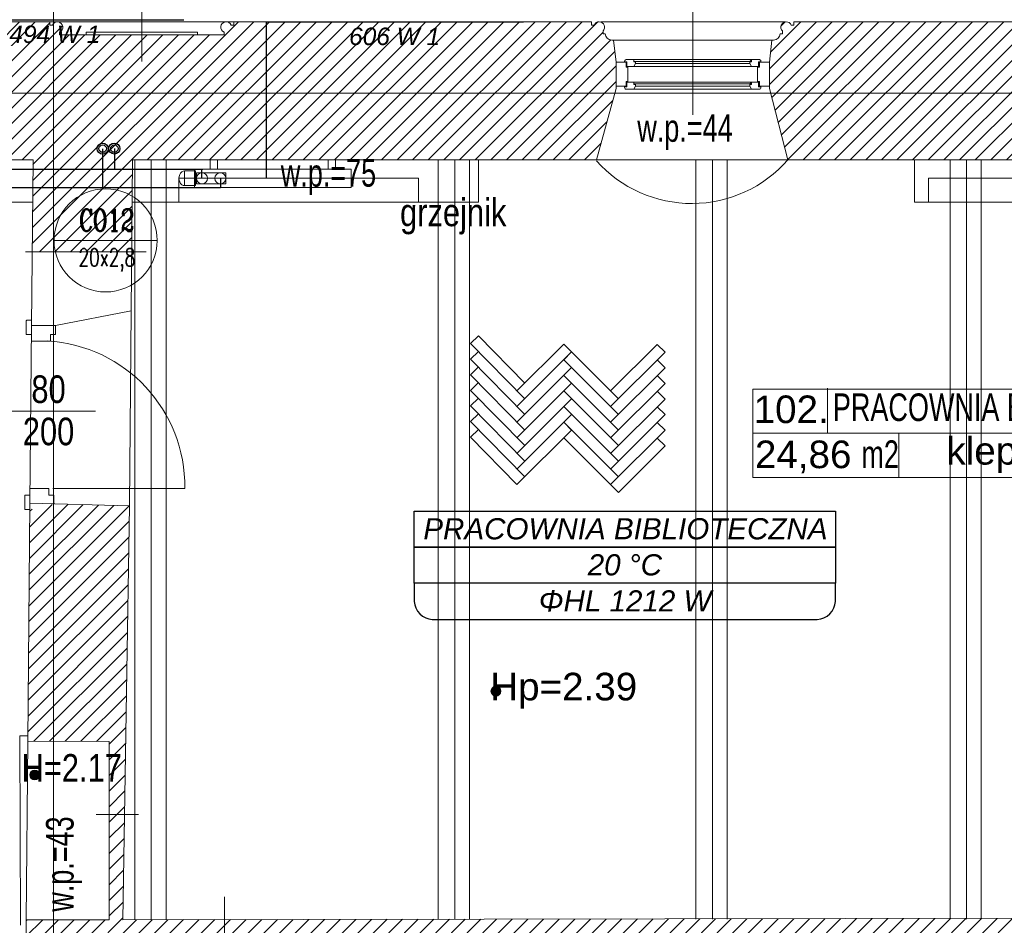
# Model space of a CAD drawing. Header units: millimetres. Extents: x -573548 to 674770, y -210017 to -47794.
# Tile 49 of 234: x 106690 to 112037, y -147943 to -143021. Entities that reach past the tile are written whole.
import ezdxf
from ezdxf.enums import TextEntityAlignment as Align
from ezdxf.lldxf.tags import DXFTag

# ---------------------------------------------------------------- set-up
doc = ezdxf.new("R2010")
doc.units = ezdxf.units.MM
for name, color, linetype, lineweight in [('_S_CO_OPIS_PION', 7, 'Continuous', 13), ('A.05 RZUT 1 PIĘTRA_is$0$A-DRZWI_Nr_pióra__9', 8, 'Continuous', 9), ('A.05 RZUT 1 PIĘTRA_is$0$A-OKNA-OPIS_Nr_pióra__8', 8, 'Continuous', 9), ('A.05 RZUT 1 PIĘTRA_is$0$A-OPISY-2_Nr_pióra__2', 8, 'Continuous', 9), ('A.05 RZUT 1 PIĘTRA_is$0$A-OPISY-3_Nr_pióra__6', 8, 'Continuous', 9), ('A.05 RZUT 1 PIĘTRA_is$0$A-WYSOKOSCI_Nr_pióra__7', 8, 'Continuous', 9), ('A.05 RZUT 1 PIĘTRA_is$0$belki nad_Nr_pióra__1', 8, 'Continuous', 9), ('A.05 RZUT 1 PIĘTRA_is$0$CO TO JEST_Nr_pióra__1', 8, 'Continuous', 9), ('A.05 RZUT 1 PIĘTRA_is$0$detalokna_Nr_pióra__1', 8, 'Continuous', 9), ('A.05 RZUT 1 PIĘTRA_is$0$detalokna_Nr_pióra__2', 8, 'Continuous', 9), ('A.05 RZUT 1 PIĘTRA_is$0$detalokna_Nr_pióra__41', 8, 'Continuous', 9), ('A.05 RZUT 1 PIĘTRA_is$0$DIM MALY_Nr_pióra__8', 8, 'Continuous', 9), ('A.05 RZUT 1 PIĘTRA_is$0$Drawing & Figure_Nr_pióra__18', 8, 'Continuous', 9), ('A.05 RZUT 1 PIĘTRA_is$0$DRZWI_Nr_pióra__41', 8, 'Continuous', 9), ('A.05 RZUT 1 PIĘTRA_is$0$linia nadproza_Nr_pióra__1', 8, 'Continuous', 9), ('A.05 RZUT 1 PIĘTRA_is$0$Nowe_Annotation - Text_Nr_pióra__59', 8, 'Continuous', 9), ('A.05 RZUT 1 PIĘTRA_is$0$Nowe_GRZEJNIK_Nr_pióra__59', 8, 'Continuous', 9), ('A.05 RZUT 1 PIĘTRA_is$0$OKNO_DETAL_Nr_pióra__1', 8, 'Continuous', 9), ('A.05 RZUT 1 PIĘTRA_is$0$OKNO_DETAL_Nr_pióra__41', 8, 'Continuous', 9), ('A.05 RZUT 1 PIĘTRA_is$0$OKNO_DETAL_Nr_pióra__8', 8, 'Continuous', 9), ('A.05 RZUT 1 PIĘTRA_is$0$opisy inne_Nr_pióra__1', 8, 'Continuous', 9), ('A.05 RZUT 1 PIĘTRA_is$0$OSIE_Nr_pióra__1', 8, 'Continuous', 9), ('A.05 RZUT 1 PIĘTRA_is$0$PARAPET_Nr_pióra__7', 8, 'Continuous', 9), ('A.05 RZUT 1 PIĘTRA_is$0$podciagi_Nr_pióra__1', 8, 'Continuous', 9), ('A.05 RZUT 1 PIĘTRA_is$0$POSADZKI_Nr_pióra__18', 8, 'Continuous', 9), ('A.05 RZUT 1 PIĘTRA_is$0$SCIANY_KONSTR_Nr_pióra__4', 8, 'Continuous', 9), ('A.05 RZUT 1 PIĘTRA_is$0$strop_Nr_pióra__8', 8, 'Continuous', 9), ('A.05 RZUT 1 PIĘTRA_is$0$Structural - Bearing_Nr_pióra__21', 8, 'Continuous', 9), ('A.05 RZUT 1 PIĘTRA_is$0$Structural - Grid', 8, 'Continuous', 9), ('A.05 RZUT 1 PIĘTRA_is$0$Structural - Grid_Nr_pióra__17', 8, 'Continuous', 9), ('A.05 RZUT 1 PIĘTRA_is$0$WIDOK_Nr_pióra__8', 8, 'Continuous', 9), ('A.05 RZUT 1 PIĘTRA_is$0$ściany_Nr_pióra__3', 8, 'Continuous', 9), ('FLUID-Powrót', 7, 'Continuous', 30), ('FLUID-Zasilanie', 7, 'Continuous', 30), ('SAN_Armatura CO na rozwinięciu', 7, 'Continuous', 13), ('SAN_Armatura CO na rzucie', 7, 'Continuous', 13), ('SAN_Grzejniki CO na rzucie', 7, 'Continuous', 13), ('SAN_Przewody powrotne CO na rzucie', 5, 'Continuous', 40), ('SAN_Przewody zasilające CO na rzucie', 1, 'Continuous', 40)]:
    doc.layers.add(name, color=color, linetype=linetype, lineweight=lineweight)
for name, color, linetype in [('SAN_Etykiety grzejników CO na rzucie', 7, 'Continuous'), ('SAN_Etykiety pomieszczeń na rzucie', 7, 'Continuous'), ('SAN_Piony CO na rzucie', 8, 'Continuous')]:
    doc.layers.add(name, color=color, linetype=linetype)
doc.styles.add('A.05 RZUT 1 PIĘTRA_is$0$STYL_AUTOMATYCZNY_1', font='arial.ttf')
doc.styles.add('A.05 RZUT 1 PIĘTRA_is$0$STYL_AUTOMATYCZNY_4', font='arial.ttf', dxfattribs={"width": 0.8})
doc.styles.add('A.05 RZUT 1 PIĘTRA_is$0$STYL_AUTOMATYCZNY_5', font='arial.ttf', dxfattribs={"width": 0.7})
doc.styles.add('A.05 RZUT 1 PIĘTRA_is$0$STYL_AUTOMATYCZNY_7', font='arial.ttf', dxfattribs={"width": 0.8})
doc.styles.add('Etykiety grzejników CO na rzucie', font='ariali.ttf')
doc.styles.add('Etykiety pomieszczeń na rzucie', font='ariali.ttf')
doc.styles.add('JOLARD', font='complex.shx', dxfattribs={"width": 0.7})
tags = doc.linetypes.add('DASH', pattern=[15, 10, -5]).pattern_tags.tags
tags[6:7] = [DXFTag(74, 4), DXFTag(75, 0), DXFTag(340, '0'), DXFTag(46, 0.0), DXFTag(50, 0.0), DXFTag(44, 0.0), DXFTag(45, 0.0)]
tags[4:5] = [DXFTag(74, 4), DXFTag(75, 0), DXFTag(340, '0'), DXFTag(46, 0.0), DXFTag(50, 0.0), DXFTag(44, 0.0), DXFTag(45, 0.0)]
pattern_1 = [(45, (0, 0), (-42.426407, 42.426407), [])]

# ---------------------------------------------------------------- blocks, each defined once
blk = doc.blocks.new('A.05 RZUT 1 PIĘTRA_is$0$Standardowy znacznik osi')
at = {"layer": 'A.05 RZUT 1 PIĘTRA_is$0$Structural - Grid_Nr_pióra__17'}
blk.add_line((1000, 0), (17855.4, 0), dxfattribs=at)
at = {"layer": 'A.05 RZUT 1 PIĘTRA_is$0$Structural - Grid_Nr_pióra__17', "style": 'A.05 RZUT 1 PIĘTRA_is$0$STYL_AUTOMATYCZNY_1'}
for tag, p in [('AC_MarkerText_1_0', (5, -80)), ('AC_MarkerText_1_1', (19360.4, -80))]:
    blk.add_attdef(tag, text='', height=350, rotation=270, dxfattribs=at).set_placement(p, align=Align.TOP_CENTER)
blk = doc.blocks.new('A.05 RZUT 1 PIĘTRA_is$0$Standardowy znacznik osi_3')
at = {"layer": 'A.05 RZUT 1 PIĘTRA_is$0$Structural - Grid_Nr_pióra__17'}
blk.add_line((2962.2, 0), (40906.6, 0), dxfattribs=at)
at = {"layer": 'A.05 RZUT 1 PIĘTRA_is$0$Structural - Grid_Nr_pióra__17', "style": 'A.05 RZUT 1 PIĘTRA_is$0$STYL_AUTOMATYCZNY_1'}
for tag, p in [('AC_MarkerText_1_0', (-250, -335)), ('AC_MarkerText_1_1', (44118.7, -335))]:
    blk.add_attdef(tag, text='', height=350, rotation=180, dxfattribs=at).set_placement(p, align=Align.TOP_CENTER)
blk = doc.blocks.new('A.05 RZUT 1 PIĘTRA_is')
at = {"layer": 'A.05 RZUT 1 PIĘTRA_is$0$A-WYSOKOSCI_Nr_pióra__7'}
for points in [[(109587.2, -96670.3, 1), (109533.8, -96670.3, 1)], [(107082.3, -97125.4, 1), (107028.9, -97125.4, 1)]]:
    blk.add_hatch(color=256, dxfattribs=at).paths.add_polyline_path(points)
at = {"layer": 'A.05 RZUT 1 PIĘTRA_is$0$Drawing & Figure_Nr_pióra__18'}
h = blk.add_hatch(dxfattribs=at)
h.set_pattern_fill('Common_Brick_0001', color=256, style=0, pattern_type=2)
h.set_pattern_definition(pattern_1)
h.paths.add_polyline_path([(107637.1, -93103.5), (107190.3, -93103.5), (107190.3, -93088.6, 0.761796), (107182.8, -93032.6), (107174.9, -93032.6, 0.263086), (107151.9, -93050), (107137.1, -93050), (107137.1, -93032.6), (107066.6, -93032.6), (105301.7, -93032.6), (105219, -93032.6), (105219, -93050), (105204.3, -93050, 1.205804), (105156.4, -93082.2), (105156.4, -93097.2), (105144.1, -93097.2, -0.383982), (105108.6, -93132.6), (105099.1, -93132.6), (105085.7, -93252.6), (105085.7, -93395.1), (105166.5, -93782.9), (107046.6, -93782.9), (107041.8, -94282.9), (107582.1, -94282.9), (107586.6, -93782.9), (110106.6, -93782.9), (110212.9, -93395.1), (110212.9, -93252.6), (110199.5, -93132.6), (110190, -93132.6, -0.383982), (110154.5, -93097.2), (110142.2, -93097.2), (110142.2, -93082.2, 1.205804), (110094.3, -93050), (110079.6, -93050), (110079.6, -93032.6), (109996.9, -93032.6), (108173, -93032.6), (108137.1, -93032.6), (108137.1, -93050), (108122.4, -93050, 0.263086), (108099.4, -93032.6), (108091.4, -93032.6, 0.761796), (108083.9, -93088.6), (108083.9, -93103.5)])
h = blk.add_hatch(dxfattribs=at)
h.set_pattern_fill('Common_Brick_0001', color=256, style=0, pattern_type=2)
h.set_pattern_definition(pattern_1)
h.paths.add_polyline_path([(111046, -93395.1), (111146.6, -93782.9), (113419.1, -93782.9), (113509.1, -93782.9), (113584.1, -93782.9), (113584.8, -94282.9), (113585.3, -94742), (114003.7, -94772.7), (114004.1, -94767.7), (114004.1, -94772.7), (114134.1, -94771.9), (114134.1, -94722), (114134.1, -94282.9), (114134.1, -93772.9), (116851.8, -93772.9), (116854.5, -93772.9), (116957.1, -93389), (116957.1, -93382.6), (116957.1, -93252.6), (116943.7, -93132.6), (116934.2, -93132.6, -0.383982), (116898.7, -93097.2), (116886.4, -93097.2), (116886.4, -93082.2, 1.205804), (116838.5, -93050), (116823.7, -93050), (116823.7, -93032.6), (116741.1, -93032.6), (114266.5, -93032.6), (114183.8, -93032.6), (114183.8, -93050), (114169.1, -93050, 0.263086), (114146.1, -93032.6), (114138.2, -93032.6, 0.761796), (114130.6, -93088.6), (114130.6, -93103.5), (113683.8, -93103.5), (113237.1, -93103.5), (113237.1, -93088.6, 0.761796), (113229.5, -93032.6), (113221.6, -93032.6, 0.263086), (113198.6, -93050), (113183.8, -93050), (113183.8, -93032.6), (111262, -93032.6), (111179.3, -93032.6), (111179.3, -93050), (111164.5, -93050, 1.205804), (111116.7, -93082.2), (111116.7, -93097.2), (111104.3, -93097.2, -0.383982), (111068.9, -93132.6), (111059.3, -93132.6), (111046, -93252.6)])
h = blk.add_hatch(dxfattribs=at)
h.set_pattern_fill('Common_Brick_0001', color=256, style=0, pattern_type=2)
h.set_pattern_definition(pattern_1)
h.paths.add_polyline_path([(107002, -98581.8, 0.420514), (107052, -98632.9), (108086.6, -98629.3), (113084.1, -98612.3), (113633, -98610.4), (114124, -98608.8), (114124.1, -98500), (114125.5, -98500), (114813.7, -98495.8), (115356.2, -98492.6), (115356.2, -98382.9), (115357, -98362.8), (115372.7, -97992.8), (115059.1, -97992.8), (114813.7, -97992.8), (114134.1, -97992.8), (114134.1, -97892.9), (113754.1, -97892.9), (113754.1, -97341), (113754.1, -96932.9), (114134.1, -96932.9), (114134.1, -95797.3), (114134.1, -95742.8), (114004.1, -95742.1), (113586.7, -95858.2), (113588.5, -97341), (113589.1, -97902.7), (113084.1, -97903.6), (113039.1, -97903.7), (113039.1, -97903.9), (113039.1, -98183.7), (112899.1, -98183.7), (112899.1, -97903.9), (109246.8, -97910.1), (109246.8, -97909.8), (108086.6, -97911.7), (107534.3, -97912.6), (107543.3, -97341), (107569.6, -95662.9), (107159.6, -95652.5), (107159.6, -95653.3), (107029.6, -95683.1), (107029.4, -95683.1), (107018, -96942.8), (107460, -96942.9), (107460, -97341), (107460, -97912.8), (107009.2, -97912.7)])
at = {"layer": 'A.05 RZUT 1 PIĘTRA_is$0$A-DRZWI_Nr_pióra__9'}
blk.add_line((107386, -95147.9), (106915, -95147.9), dxfattribs=at)
blk.add_lwpolyline([(107153.7, -95567.9), (107870.9, -95568, 0.400923), (107125.6, -94767)], format="xyb", dxfattribs=at)
at = {"layer": 'A.05 RZUT 1 PIĘTRA_is$0$A-OKNA-OPIS_Nr_pióra__8'}
blk.add_line((110629.4, -93537.7), (110629.4, -92594.1), dxfattribs=at)
at = {"layer": 'A.05 RZUT 1 PIĘTRA_is$0$A-OPISY-3_Nr_pióra__6'}
for p, q in [((111360.6, -95024.4), (111360.6, -95264.4)), ((110956.3, -95268.4), (113368.8, -95268.4)), ((111749.3, -95268.4), (111749.3, -95508.4))]:
    blk.add_line(p, q, dxfattribs=at)
blk.add_lwpolyline([(110956.3, -95508.4), (110956.3, -95028.4), (113368.8, -95028.4), (113368.8, -95508.4)], close=True, dxfattribs=at)
at = {"layer": 'A.05 RZUT 1 PIĘTRA_is$0$A-WYSOKOSCI_Nr_pióra__7'}
for centre in [(109560.5, -96670.3), (107055.6, -97125.4)]:
    blk.add_circle(centre, 26.7, dxfattribs=at)
at = {"layer": 'A.05 RZUT 1 PIĘTRA_is$0$belki nad_Nr_pióra__1'}
for p, q in [((107598.9, -93782.9), (107598.9, -97910.1)), ((107768.9, -93782.9), (107768.9, -97909.9)), ((109246.8, -93782.9), (109246.8, -97910.1)), ((109416.8, -93782.9), (109416.8, -97909.9)), ((110646.8, -93782.9), (110646.8, -97909.9)), ((110816.8, -93782.9), (110816.8, -97909.9)), ((112026.8, -93782.9), (112026.8, -97909.9)), ((112196.8, -93782.9), (112196.8, -97909.9))]:
    blk.add_line(p, q, dxfattribs=at)
at = {"layer": 'A.05 RZUT 1 PIĘTRA_is$0$CO TO JEST_Nr_pióra__1'}
for p, q in [((109466.5, -93782.9), (109466.5, -94012.9)), ((111834.1, -93785), (111834.4, -94012.9)), ((107044.4, -94012.9), (105434.3, -94012.9)), ((109466.5, -94012.9), (107584.5, -94012.9)), ((113584.4, -94012.9), (111834.4, -94012.9))]:
    blk.add_line(p, q, dxfattribs=at)
at = {"layer": 'A.05 RZUT 1 PIĘTRA_is$0$detalokna_Nr_pióra__1'}
for p, q in [((111133.8, -93032.1), (110129.7, -93032.1)), ((111059.3, -93132.6), (110199.5, -93132.6))]:
    blk.add_line(p, q, dxfattribs=at)
at = {"layer": 'A.05 RZUT 1 PIĘTRA_is$0$detalokna_Nr_pióra__2'}
for p, q in [((107018.1, -96912.9), (106974.3, -96912.8)), ((106974.3, -96912.8), (106978.6, -97942.7))]:
    blk.add_line(p, q, dxfattribs=at)
at = {"layer": 'A.05 RZUT 1 PIĘTRA_is$0$detalokna_Nr_pióra__41'}
for points in [[(110277.4, -93279.6), (110277.4, -93356.6), (110277.4, -93279.6), (110267.4, -93279.6), (110267.4, -93252.6), (110212.9, -93252.6), (110212.9, -93382.6), (110267.4, -93382.6), (110267.4, -93356.6), (110277.4, -93356.6)], [(110981.4, -93279.6), (110981.4, -93356.6), (110981.4, -93279.6), (110991.4, -93279.6), (110991.4, -93252.6), (111046, -93252.6), (111046, -93382.6), (110991.4, -93382.6), (110991.4, -93356.6), (110981.4, -93356.6)]]:
    blk.add_lwpolyline(points, dxfattribs=at)
at = {"layer": 'A.05 RZUT 1 PIĘTRA_is$0$DIM MALY_Nr_pióra__8'}
for p, q in [((107004.8, -94282.9), (107661.2, -94282.9)), ((107620.1, -97341), (107388.8, -97341)), ((108086.6, -97787.1), (108086.6, -98785.6))]:
    blk.add_line(p, q, dxfattribs=at)
at = {"layer": 'A.05 RZUT 1 PIĘTRA_is$0$DRZWI_Nr_pióra__41'}
for p, q in [((107038.3, -94731.5), (107038.3, -94683.1)), ((107029.6, -95605), (107029.6, -95653.3))]:
    blk.add_line(p, q, dxfattribs=at)
for points in [[(107010.1, -94731.5), (107010.1, -94657.4, -0.414334), (107014.2, -94653.4), (107038.3, -94653.4)], [(107001.4, -95605), (107001.4, -95679.1, 0.414334), (107005.4, -95683.1), (107029.6, -95683.1)]]:
    blk.add_lwpolyline(points, format="xyb", dxfattribs=at)
for points in [[(107168.3, -94683.1), (107168.3, -94731.5), (107141.3, -94731.5), (107141.3, -94767.2), (107038.3, -94767.2), (107038.3, -94731.5), (107010.1, -94731.5)], [(107159.6, -95653.3), (107159.6, -95605), (107132.5, -95605), (107132.5, -95569.3), (107029.6, -95569.3), (107029.6, -95605), (107001.4, -95605)]]:
    blk.add_lwpolyline(points, dxfattribs=at)
at = {"layer": 'A.05 RZUT 1 PIĘTRA_is$0$linia nadproza_Nr_pióra__1'}
for p, q in [((107579.2, -94603), (107569.6, -95662.9)), ((107038, -94683), (107029.7, -95649.3))]:
    blk.add_line(p, q, dxfattribs=at)
at = {"layer": 'A.05 RZUT 1 PIĘTRA_is$0$Nowe_GRZEJNIK_Nr_pióra__59'}
for points in [[(107839.2, -94012.9), (109139.2, -94012.9), (109139.2, -93882.9), (107839.2, -93882.9)], [(111909.4, -94012.9), (113509.4, -94012.9), (113509.4, -93882.9), (111909.4, -93882.9)]]:
    blk.add_lwpolyline(points, close=True, dxfattribs=at)
at = {"layer": 'A.05 RZUT 1 PIĘTRA_is$0$OKNO_DETAL_Nr_pióra__1'}
for p, q in [((110948.4, -93237.9), (110310.4, -93237.9)), ((110939.4, -93259.8), (110319.4, -93259.8)), ((110949.2, -93275.8), (110309.6, -93275.8)), ((110948.4, -93360.4), (110310.4, -93360.4)), ((110949.2, -93398.3), (110309.6, -93398.3)), ((110939.4, -93382.3), (110319.4, -93382.3))]:
    blk.add_line(p, q, dxfattribs=at)
at = {"layer": 'A.05 RZUT 1 PIĘTRA_is$0$OKNO_DETAL_Nr_pióra__41'}
for p, q in [((110948.4, -93247.8), (110310.4, -93247.8)), ((110948.4, -93237.8), (110939.7, -93247.8)), ((110948.4, -93360.3), (110939.7, -93370.3)), ((110948.4, -93370.3), (110310.4, -93370.3))]:
    blk.add_line(p, q, dxfattribs=at)
for points in [[(110285.5, -93275.8), (110271.4, -93275.8), (110271.4, -93249.8), (110259.4, -93249.8), (110259.4, -93245.8, -0.414214), (110267.4, -93237.8), (110285.6, -93237.8), (110310.4, -93237.8), (110310.4, -93249.8), (110319.4, -93249.8), (110319.4, -93259.8), (110318.4, -93259.8), (110309.6, -93275.8)], [(110973.3, -93275.8), (110987.4, -93275.8), (110987.4, -93249.8), (110999.4, -93249.8), (110999.4, -93245.8, 0.414214), (110991.4, -93237.8), (110973.3, -93237.8), (110948.4, -93237.8), (110948.4, -93249.8), (110939.4, -93249.8), (110939.4, -93259.8), (110940.4, -93259.8), (110949.2, -93275.8)], [(110267.4, -93398.3, -0.414214), (110259.4, -93390.3), (110259.4, -93386.3), (110271.4, -93386.3), (110271.4, -93360.3), (110310.4, -93360.3), (110310.4, -93372.3), (110319.4, -93372.3), (110319.4, -93382.3), (110318.4, -93382.3), (110309.6, -93398.3)], [(110991.4, -93398.3, 0.414214), (110999.4, -93390.3), (110999.4, -93386.3), (110987.4, -93386.3), (110987.4, -93360.3), (110948.4, -93360.3), (110948.4, -93372.3), (110939.4, -93372.3), (110939.4, -93382.3), (110940.4, -93382.3), (110949.2, -93398.3)]]:
    blk.add_lwpolyline(points, format="xyb", close=True, dxfattribs=at)
at = {"layer": 'A.05 RZUT 1 PIĘTRA_is$0$OKNO_DETAL_Nr_pióra__8'}
for p, q in [((107637.1, -92886.9), (107637.1, -93248.9)), ((107137.1, -93032.6), (108137.1, -93032.6))]:
    blk.add_line(p, q, dxfattribs=at)
at = {"layer": 'A.05 RZUT 1 PIĘTRA_is$0$OSIE_Nr_pióra__1'}
for p, q in [((107688.9, -93782.9), (107688.9, -97910)), ((109336.8, -93782.9), (109336.8, -97910)), ((110736.8, -93782.9), (110736.8, -97910)), ((112116.8, -93782.9), (112116.8, -97910))]:
    blk.add_line(p, q, dxfattribs=at)
at = {"layer": 'A.05 RZUT 1 PIĘTRA_is$0$podciagi_Nr_pióra__1'}
blk.add_line((107018, -96942.8), (107009.2, -97912.7), dxfattribs=at)
at = {"layer": 'A.05 RZUT 1 PIĘTRA_is$0$POSADZKI_Nr_pióra__18'}
for p, q in [((109423.4, -94781), (109465.9, -94738.5)), ((109717, -94996.3), (109465.9, -94738.5)), ((109717, -95081.2), (109423.4, -94781)), ((109674.6, -95038.7), (109929.1, -94784.2)), ((110226.1, -95081.2), (109929.1, -94784.2)), ((110183.7, -95038.7), (110436.9, -94785.6)), ((110479.3, -94828), (110436.9, -94785.6)), ((109423.4, -94865.8), (109465.9, -94823.4)), ((109717, -95166), (109423.4, -94865.8)), ((109674.6, -95123.6), (109971.5, -94826.6)), ((109929.1, -94869), (109971.5, -94826.6)), ((110183.7, -95123.6), (110479.3, -94828)), ((109423.4, -94950.7), (109465.9, -94908.2)), ((109674.6, -95208.5), (109971.5, -94911.5)), ((110226.1, -95166), (109929.1, -94869)), ((110183.7, -95208.5), (110479.3, -94912.8)), ((110479.3, -94912.8), (110436.9, -94870.4)), ((109717, -95250.9), (109423.4, -94950.7)), ((110226.1, -95250.9), (109929.1, -94953.9)), ((110479.3, -94997.7), (110436.9, -94955.3)), ((109423.4, -95035.5), (109465.9, -94993.1)), ((109674.6, -95293.3), (109971.5, -94996.3)), ((110183.7, -95293.3), (110479.3, -94997.7)), ((109717, -95335.7), (109423.4, -95035.5)), ((109423.4, -95120.4), (109465.9, -95077.9)), ((110226.1, -95335.7), (109929.1, -95038.7)), ((110479.3, -95082.5), (110436.9, -95040.1)), ((109717, -95420.6), (109423.4, -95120.4)), ((109674.6, -95378.2), (109971.5, -95081.2)), ((110226.1, -95420.6), (109929.1, -95123.6)), ((110183.7, -95378.2), (110479.3, -95082.5)), ((110479.3, -95167.4), (110436.9, -95125)), ((109423.4, -95205.2), (109465.9, -95162.8)), ((109674.6, -95463), (109971.5, -95166)), ((110183.7, -95463), (110479.3, -95167.4)), ((109717, -95505.4), (109423.4, -95205.2)), ((110226.1, -95505.4), (109929.1, -95208.5)), ((109971.5, -95250.9), (109929.1, -95208.5)), ((110479.3, -95252.2), (110436.9, -95209.8)), ((109423.4, -95290.1), (109465.9, -95247.7)), ((109674.6, -95547.9), (109423.4, -95290.1)), ((109674.6, -95547.9), (109971.5, -95250.9)), ((110226.1, -95590.3), (109929.1, -95293.3)), ((110183.7, -95547.9), (110479.3, -95252.2)), ((110226.1, -95590.3), (110479.3, -95337.1)), ((110479.3, -95337.1), (110436.9, -95294.7))]:
    blk.add_line(p, q, dxfattribs=at)
at = {"layer": 'A.05 RZUT 1 PIĘTRA_is$0$SCIANY_KONSTR_Nr_pióra__4'}
blk.add_line((107460, -97912.8), (107454.1, -97912.9), dxfattribs=at)
at = {"layer": 'A.05 RZUT 1 PIĘTRA_is$0$strop_Nr_pióra__8'}
blk.add_arc((110624.2, -93326.3), 693.6, 221.7294, 318.8359, dxfattribs=at)
at = {"layer": 'A.05 RZUT 1 PIĘTRA_is$0$Structural - Bearing_Nr_pióra__21'}
for p, q in [((107066.6, -93032.6), (105219, -93032.6)), ((109996.9, -93032.6), (108173, -93032.6)), ((113183.8, -93032.6), (111220.6, -93032.6)), ((110106.6, -93782.9), (110212.9, -93395.1)), ((111046, -93395.1), (111146.6, -93782.9)), ((107046.6, -93782.9), (105146.5, -93782.9)), ((107046.6, -93782.9), (107038, -94683)), ((107586.6, -93782.9), (107579.2, -94603)), ((110106.6, -93782.9), (107586.6, -93782.9)), ((113584.1, -93782.9), (111146.6, -93782.9)), ((107579.2, -94603), (107168.4, -94682.9)), ((107038, -94683), (107168.4, -94682.9)), ((107029.7, -95649.3), (107018, -96942.8)), ((107569.6, -95662.9), (107029.7, -95649.3)), ((107569.6, -95662.9), (107534.3, -97912.9)), ((107460, -96942.9), (107018, -96942.8)), ((107460, -96942.9), (107460, -97912.9)), ((107009.2, -97912.7), (107002, -98581.8)), ((107460, -97912.8), (107009.2, -97912.7)), ((112899.1, -97903.9), (107534.3, -97912.6))]:
    blk.add_line(p, q, dxfattribs=at)
for points in [[(107054.5, -93032.6), (107137.1, -93032.6), (107137.1, -93050), (107151.9, -93050, -1.478383), (107190.3, -93088.6), (107190.3, -93103.5), (107637.1, -93103.5)], [(108219.8, -93032.6), (108137.1, -93032.6), (108137.1, -93050), (108122.4, -93050, 1.478383), (108083.9, -93088.6), (108083.9, -93103.5), (107637.1, -93103.5)], [(109996.9, -93032.6), (110079.6, -93032.6), (110079.6, -93050), (110094.3, -93050, -1.205804), (110142.2, -93082.2), (110142.2, -93097.2), (110154.5, -93097.2, 0.383982), (110190, -93132.6), (110199.5, -93132.6), (110212.9, -93252.6), (110212.9, -93395.1)], [(111262, -93032.6), (111179.3, -93032.6), (111179.3, -93050), (111164.5, -93050, 1.205804), (111116.7, -93082.2), (111116.7, -93097.2), (111104.3, -93097.2, -0.383982), (111068.9, -93132.6), (111059.3, -93132.6), (111046, -93252.6), (111046, -93395.1)]]:
    blk.add_lwpolyline(points, format="xyb", dxfattribs=at)
blk.add_lwpolyline([(107335.8, -93102.4), (107940.6, -93102.4), (107940.6, -93089.2), (107335.8, -93089.2)], close=True, dxfattribs=at)
at = {"layer": 'A.05 RZUT 1 PIĘTRA_is$0$WIDOK_Nr_pióra__8'}
blk.add_line((111146.6, -93782.9), (110106.6, -93782.9), dxfattribs=at)
at = {"layer": 'A.05 RZUT 1 PIĘTRA_is$0$ściany_Nr_pióra__3'}
blk.add_line((110212.9, -93389), (110212.9, -93382.6), dxfattribs=at)
at = {"layer": 'A.05 RZUT 1 PIĘTRA_is$0$Structural - Grid', "zscale": 1000}
for name, p, rotation in [('A.05 RZUT 1 PIĘTRA_is$0$Standardowy znacznik osi', (107158.2, -108395.1), 90), ('A.05 RZUT 1 PIĘTRA_is$0$Standardowy znacznik osi_3', (121686.6, -93420.2), 180)]:
    blk.add_blockref(name, p, dxfattribs=dict(at, rotation=rotation))
at = {"layer": 'A.05 RZUT 1 PIĘTRA_is$0$A-OPISY-2_Nr_pióra__2', "char_height": 150}
for s, insert, attachment_point, style in [('\\A1;{\\pql;\\fArial|b0|i0|c238|p0;\\W1.000000;102.}', (110960.3, -95215.5), 7, 'A.05 RZUT 1 PIĘTRA_is$0$STYL_AUTOMATYCZNY_1'), ('\\A1;{\\pql;\\fArial|b0|i0|c238|p0;\\W0.700000;PRACOWNIA BIBLIOTECZNA}', (111390.7, -95204.3), 7, 'A.05 RZUT 1 PIĘTRA_is$0$STYL_AUTOMATYCZNY_5'), ('\\A1;{\\pql;\\fArial|b0|i0|c238|p0;\\W1.000000;24,86}', (110967.2, -95486.1), 7, 'A.05 RZUT 1 PIĘTRA_is$0$STYL_AUTOMATYCZNY_1'), ('\\A1;{\\pqr;\\fArial|b0|i0|c238|p0;\\W0.700000;m2}', (111749.3, -95307), 3, 'A.05 RZUT 1 PIĘTRA_is$0$STYL_AUTOMATYCZNY_5'), ('\\A1;{\\pql;\\fArial|b0|i0|c238|p0;\\W1.000000;klepka}', (112007.4, -95484.2), 7, 'A.05 RZUT 1 PIĘTRA_is$0$STYL_AUTOMATYCZNY_1')]:
    blk.add_mtext(s, dxfattribs=dict(at, insert=insert, attachment_point=attachment_point, style=style))
at = {"layer": 'A.05 RZUT 1 PIĘTRA_is$0$A-WYSOKOSCI_Nr_pióra__7', "char_height": 150, "attachment_point": 5}
for s, insert, style in [('\\A1;{\\pqc;\\fArial|b0|i0|c238|p0;\\W1.000000;Hp=2.39}', (109928.8, -96667.9), 'A.05 RZUT 1 PIĘTRA_is$0$STYL_AUTOMATYCZNY_1'), ('\\A1;{\\pqc;\\fArial|b0|i0|c238|p0;\\W0.800000;H=2.17}', (107256.6, -97087.1), 'A.05 RZUT 1 PIĘTRA_is$0$STYL_AUTOMATYCZNY_4')]:
    blk.add_mtext(s, dxfattribs=dict(at, insert=insert, style=style))
at = {"layer": 'A.05 RZUT 1 PIĘTRA_is$0$Nowe_Annotation - Text_Nr_pióra__59', "insert": (109039.9, -94188.5), "char_height": 150, "attachment_point": 7, "style": 'A.05 RZUT 1 PIĘTRA_is$0$STYL_AUTOMATYCZNY_7'}
blk.add_mtext('\\A1;{\\pql;\\fArial|b0|i0|c238|p0;\\W0.800000;grzejnik }', dxfattribs=at)
at = {"layer": 'A.05 RZUT 1 PIĘTRA_is$0$opisy inne_Nr_pióra__1', "char_height": 150, "attachment_point": 5, "style": 'A.05 RZUT 1 PIĘTRA_is$0$STYL_AUTOMATYCZNY_4'}
for s, insert in [('\\A1;{\\pqc;\\fArial|b0|i0|c238|p0;\\W0.800000;80}', (107130.8, -95030.1)), ('\\A1;{\\pqc;\\fArial|b0|i0|c238|p0;\\W0.800000;200}', (107130.8, -95259.9))]:
    blk.add_mtext(s, dxfattribs=dict(at, insert=insert))
at = {"layer": 'A.05 RZUT 1 PIĘTRA_is$0$PARAPET_Nr_pióra__7', "char_height": 150, "style": 'A.05 RZUT 1 PIĘTRA_is$0$STYL_AUTOMATYCZNY_5'}
for s, insert, attachment_point in [('\\A1;{\\pqc;\\fArial|b0|i0|c238|p0;\\W0.700000;w.p.=44}', (110587.3, -93632.2), 5), ('\\A1;{\\pql;\\fArial|b0|i0|c238|p0;\\W0.700000;w.p.=75}', (108392.3, -93973.6), 7)]:
    blk.add_mtext(s, dxfattribs=dict(at, insert=insert, attachment_point=attachment_point))
at = {"layer": 'A.05 RZUT 1 PIĘTRA_is$0$PARAPET_Nr_pióra__7', "insert": (107214.5, -97609.8), "char_height": 150, "attachment_point": 5, "rotation": 90, "style": 'A.05 RZUT 1 PIĘTRA_is$0$STYL_AUTOMATYCZNY_5'}
blk.add_mtext('\\A1;{\\pqc;\\fArial|b0|i0|c238|p0;\\W0.700000;w.p.=43}', dxfattribs=at)
blk = doc.blocks.new('CZLVK_P_55_5_85_5_10_V')
at = {"layer": 'SAN_Grzejniki CO na rzucie'}
for points in [[(-300, -50), (-300, 0), (-340, 0), (-340, -50)], [(340, -50), (340, 0), (300, 0), (300, -50)], [(425, -150), (-425, -150), (-425, -50), (425, -50), (425, -150)]]:
    blk.add_lwpolyline(points, dxfattribs=at)
blk = doc.blocks.new('VERTPIPECOSUPPLY_P')
at = {"layer": 'SAN_Przewody zasilające CO na rzucie', "lineweight": 13}
blk.add_circle((0, 0), 30, dxfattribs=at)
blk = doc.blocks.new('VERTPIPECORETURN_P')
at = {"layer": 'SAN_Przewody powrotne CO na rzucie', "lineweight": 13}
blk.add_circle((0, 0), 30, dxfattribs=at)
blk = doc.blocks.new('ZTGRZVK_P_V')
at = {"layer": 'SAN_Armatura CO na rozwinięciu'}
blk.add_lwpolyline([(-50, 40), (-110, 40), (-110, -40), (-50, -40), (-50, 40)], dxfattribs=at)
blk.add_ellipse((-110, 0), major_axis=(0, 40), ratio=0.75, start_param=0, end_param=3.141593, dxfattribs=at)
blk = doc.blocks.new('ZAWGVK_P_V')
at = {"layer": 'SAN_Armatura CO na rzucie'}
blk.add_lwpolyline([(80, 30), (-80, 30), (-80, -30), (80, -30), (80, 30)], dxfattribs=at)

msp = doc.modelspace()

# ---------------------------------------------------------------- linework, layer by layer
at = {"layer": '_S_CO_OPIS_PION', "lineweight": 9, "ltscale": 50}
msp.add_line((106876.3, -144220.4), (107436.6, -144220.4), dxfattribs=at)
msp.add_circle((107156.5, -144220.4), 280.2, dxfattribs=at)
at = {"layer": 'FLUID-Powrót', "color": 142, "linetype": 'DASH', "ltscale": 10}
for points in [[(107203.9, -143721.1), (107203.9, -143832.9)], [(106534.4, -143832.9), (107684.6, -143832.9)], [(107679.8, -143882.9), (107679.8, -143830.9)]]:
    msp.add_lwpolyline(points, dxfattribs=at)
at = {"layer": 'FLUID-Powrót', "color": 142, "linetype": 'DASH', "ltscale": 2}
msp.add_circle((107203.9, -143721.1), 30, dxfattribs=at)
at = {"layer": 'FLUID-Powrót', "color": 142, "linetype": 'DASH', "ltscale": 10}
msp.add_circle((107203.9, -143721.6), 20, dxfattribs=at)
at = {"layer": 'FLUID-Zasilanie', "color": 11, "linetype": 'Continuous'}
for points in [[(107140.3, -143722), (107140.3, -143932.9)], [(107779.8, -143882.9), (107779.8, -143932.9)], [(106434.4, -143932.9), (107779.8, -143932.9)]]:
    msp.add_lwpolyline(points, dxfattribs=at)
for centre, radius in [((107140.3, -143722, 0), 30), ((107140.3, -143721.6), 20)]:
    msp.add_circle(centre, radius, dxfattribs=at)
at = {"layer": 'SAN_Etykiety grzejników CO na rzucie'}
for p, q in [((106184.4, -143021.6), (107581.4, -143021.6)), ((108029.8, -143882.9), (108029.8, -143032.9)), ((108029.8, -143032.9), (109426.8, -143032.9))]:
    msp.add_line(p, q, dxfattribs=at)
at = {"layer": 'SAN_Etykiety pomieszczeń na rzucie'}
for points in [[(108832.8, -145888.1), (108832.8, -145692.1), (111119.8, -145692.1), (111119.8, -145888.1), (108832.8, -145888.1)], [(108832.8, -146084.1), (108832.8, -145888.1), (111119.8, -145888.1), (111119.8, -146084.1), (108832.8, -146084.1)]]:
    msp.add_lwpolyline(points, dxfattribs=at)
msp.add_open_spline([(108832.8, -146084.1), (108832.8, -146093.1), (108832.8, -146173.1), (108832.8, -146182.1), (108832.8, -146182.1), (108832.8, -146231.1), (108881.8, -146280.1), (108930.8, -146280.1), (108930.8, -146280.1), (108939.8, -146280.1), (111012.8, -146280.1), (111021.8, -146280.1), (111021.8, -146280.1), (111070.8, -146280.1), (111119.8, -146231.1), (111119.8, -146182.1), (111119.8, -146182.1), (111119.8, -146173.1), (111119.8, -146093.1), (111119.8, -146084.1)], degree=3, knots=[0, 0, 0, 0, 0.05, 0.05, 0.05, 0.050001, 0.1, 0.1, 0.1, 0.100001, 0.15, 0.15, 0.15, 0.150001, 0.2, 0.2, 0.2, 0.200001, 1, 1, 1, 1], dxfattribs=at)

# ---------------------------------------------------------------- block references
at = {"color": 150}
msp.add_blockref('A.05 RZUT 1 PIĘTRA_is', (-284.4, -50000), dxfattribs=at)
at = {"layer": 'SAN_Armatura CO na rzucie'}
for name, p in [('ZTGRZVK_P_V', (107694.8, -143882.9)), ('ZAWGVK_P_V', (107729.8, -143882.9))]:
    msp.add_blockref(name, p, dxfattribs=at)
at = {"layer": 'SAN_Grzejniki CO na rzucie'}
msp.add_blockref('CZLVK_P_55_5_85_5_10_V', (108064.8, -143782.9), dxfattribs=at)
at = {"layer": 'SAN_Piony CO na rzucie'}
for name, p in [('VERTPIPECORETURN_P', (107679.8, -143882.9)), ('VERTPIPECOSUPPLY_P', (107779.8, -143882.9))]:
    msp.add_blockref(name, p, dxfattribs=at)

# ---------------------------------------------------------------- texts
at = {"layer": '_S_CO_OPIS_PION', "lineweight": 9, "ltscale": 50, "style": 'JOLARD', "width": 0.7}
for s, height, p in [('CO12', 120, (107161.6, -144110.8)), ('20x2,8', 96, (107163.4, -144312.8))]:
    msp.add_text(s, height=height, dxfattribs=at).set_placement(p, align=Align.MIDDLE_CENTER)
at = {"layer": 'SAN_Etykiety grzejników CO na rzucie', "style": 'Etykiety grzejników CO na rzucie'}
for s, p in [('494 W 1', (106633.4, -143147.6)), ('606 W 1', (108478.8, -143158.9))]:
    msp.add_text(s, height=95, dxfattribs=at).set_placement(p)
at = {"layer": 'SAN_Etykiety pomieszczeń na rzucie', "style": 'Etykiety pomieszczeń na rzucie'}
for s, p in [('PRACOWNIA BIBLIOTECZNA', (108881.8, -145845.1)), ('20 °C', (109774.8, -146041.1)), ('ΦHL 1212 W', (109508.8, -146237.1))]:
    msp.add_text(s, height=115, dxfattribs=at).set_placement(p)

doc.saveas('drawing.dxf')
